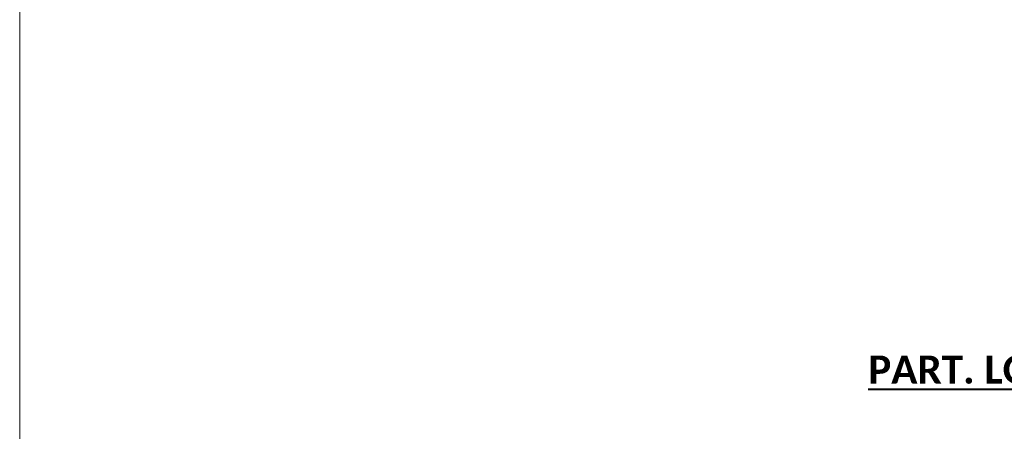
# Model space of a CAD drawing. Extents: x -24 to 2571, y -37 to 278.
# Tile 2 of 11: x -24 to 108, y 121 to 176. Entities that reach past the tile are written whole.
import ezdxf
from ezdxf.enums import TextEntityAlignment as Align

# ---------------------------------------------------------------- set-up
doc = ezdxf.new("R2010")
doc.units = 21
doc.header["$MEASUREMENT"] = 0
doc.layers.add('B_ANNO_NOPLOT', color=47, linetype='Continuous', lineweight=18, plot=False)
doc.layers.add('B_ANNO_TEXT', color=7, linetype='Continuous', lineweight=18)
doc.layers.add('B_ANNO_TEXT_TITLE', color=7, linetype='Continuous', lineweight=40)
doc.styles.add('Annotative', font='calibri.ttf', dxfattribs={"height": 0.0625})
doc.styles.get("Standard").update_dxf_attribs({"font": 'calibri.ttf'})
doc.styles.add('Title', font='calibrib.ttf', dxfattribs={"height": 0.125})

# ---------------------------------------------------------------- blocks, each defined once
blk = doc.blocks.new('*U117')
at = {"layer": 'B_ANNO_NOPLOT', "flags": 128}
blk.add_lwpolyline([(0, -1085.1956), (0, -770.1956), (404.9096, -770.1956), (404.9096, -786.6267), (472.5, -786.6267), (472.5, -1034.5711), (395.7134, -1034.5711), (395.7134, -1085.1956)], close=True, dxfattribs=at)
at = {"layer": 'B_ANNO_TEXT', "style": 'Annotative'}
blk.add_attdef('ANG1', text='', height=1.875, rotation=350, dxfattribs=at).set_placement((142.7562, -947.2938), align=Align.CENTER)
at = {"layer": 'B_ANNO_TEXT'}
for tag, p in [('DIM01', (103.849, -1056.0886)), ('DIM02', (119.3329, -1062.1259))]:
    blk.add_attdef(tag, text='', height=1.875, rotation=338.698871, dxfattribs=at).set_placement(p, align=Align.CENTER)
blk = doc.blocks.new('*U177')
at = {"layer": 'B_ANNO_NOPLOT', "flags": 128}
blk.add_lwpolyline([(0, -2694.989), (0, -2379.989), (404.9096, -2379.989), (404.9096, -2396.4201), (472.5, -2396.4201), (472.5, -2644.3645), (395.7134, -2644.3645), (395.7134, -2694.989)], close=True, dxfattribs=at)
at = {"layer": 'B_ANNO_TEXT'}
for tag, p in [('BN42', (266.1928, -2445.383)), ('BN41', (330.7596, -2447.1792)), ('BN43', (330.7828, -2472.2232))]:
    blk.add_attdef(tag, p, '', height=1.875, dxfattribs=at)
for tag, p in [('DIM01', (296.7933, -2493.1887)), ('DIM02', (308.7928, -2493.1887))]:
    blk.add_attdef(tag, text='', height=1.875, dxfattribs=at).set_placement(p, align=Align.MIDDLE)
blk = doc.blocks.new('INS_G54WDET_BASE')
at = {"layer": 'B_ANNO_NOPLOT', "flags": 128}
blk.add_lwpolyline([(0, -12), (0, 303), (404.91, 303), (404.91, 286.57), (472.5, 286.57), (472.5, 38.62), (395.71, 38.62), (395.71, -12)], close=True, dxfattribs=at)
at = {"layer": 'B_ANNO_TEXT_TITLE', "insert": (113.7, 156.02), "char_height": 3.75, "width": 86.1112, "attachment_point": 1, "style": 'Title'}
blk.add_mtext('{\\LPART. LONGIT. SECTION}', dxfattribs=at)
blk = doc.blocks.new('*U204')
at = {"layer": 'B_ANNO_NOPLOT', "flags": 128}
blk.add_lwpolyline([(0, 0), (0, 315), (404.91, 315), (404.91, 298.57), (472.5, 298.57), (472.5, 50.62), (395.71, 50.62), (395.71, 0)], close=True, dxfattribs=at)

msp = doc.modelspace()

# ---------------------------------------------------------------- block references
msp.add_blockref('*U117', (-24.4, 1048.41))

# ---------------------------------------------------------------- next in the draw order: block references
msp.add_blockref('*U177', (-24.4, 2658.2))

# ---------------------------------------------------------------- next in the draw order: block references
for name, p in [('INS_G54WDET_BASE', (-24.4, -24.79)), ('*U204', (-24.4, -36.79))]:
    msp.add_blockref(name, p)

doc.saveas('drawing.dxf')
